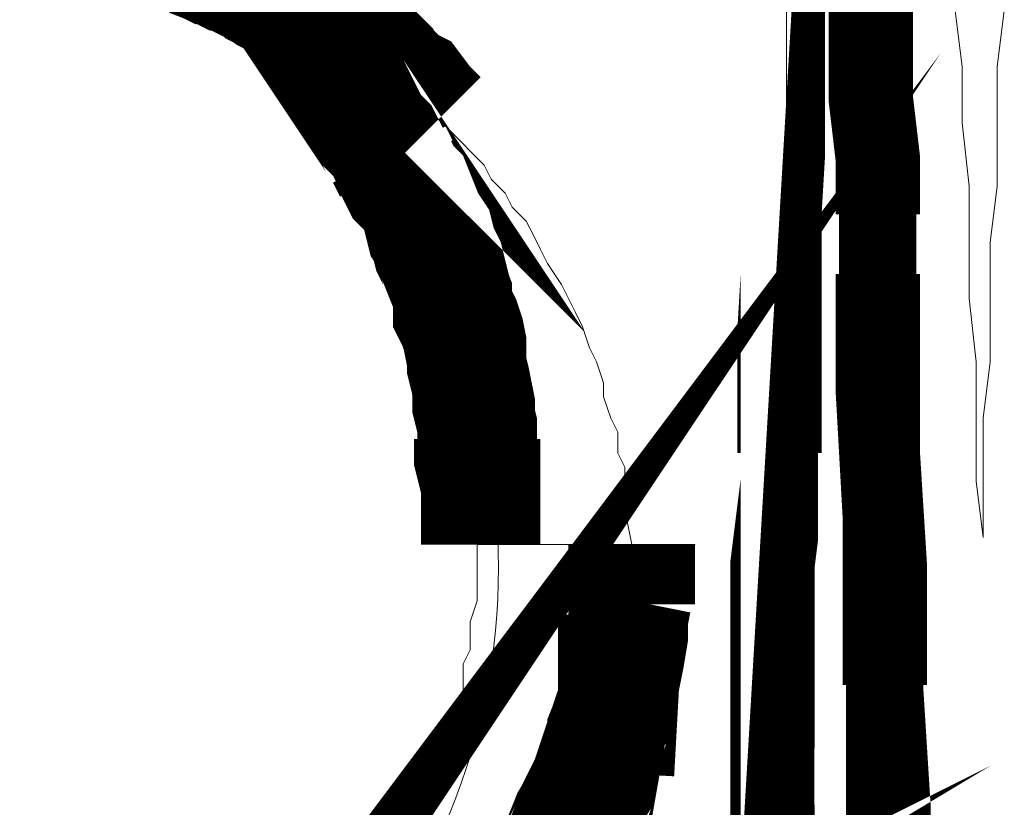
# Model space of a CAD drawing. Header units: millimetres. Extents: x -9409 to -3369, y 19372 to 27782.
# Tile 8 of 25: x -4402 to -4342, y 19815 to 19863. Entities that reach past the tile are written whole.
import ezdxf

# ---------------------------------------------------------------- set-up
doc = ezdxf.new("R2010")
doc.units = ezdxf.units.MM
doc.layers.add('PDF_A-TABELKA', color=7, linetype='Continuous')
doc.layers.add('SQ_TAB TEKST', color=8, linetype='Continuous', lineweight=0)

# ---------------------------------------------------------------- blocks, each defined once
blk = doc.blocks.new('tabelka')
at = {"layer": 'PDF_A-TABELKA', "lineweight": 0}
for points, format in [([(25691.16541965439, -27723.79363875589, 5.115070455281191, 5.115070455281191, 0), (25691.16541965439, -27720.38359178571, 5.075571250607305, 5.075571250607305, 0), (25691.16541965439, -27716.97354481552, 5.115070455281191, 5.115070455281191, 0), (25691.16541965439, -27713.13724197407, 5.115070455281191, 5.115070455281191, 0), (25691.16541965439, -27709.72719500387, 5.115070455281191, 5.115070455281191, 0), (25691.16541965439, -27705.8908921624, 5.115070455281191, 5.115070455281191, 0), (25691.59167552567, -27702.48084519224, 4.688814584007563, 4.688814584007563, 0), (25691.59167552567, -27699.07079822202, 5.115070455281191, 5.115070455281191, 0), (25691.59167552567, -27695.23449538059, 5.115070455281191, 5.115070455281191, 0), (25691.59167552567, -27691.82444841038, 5.115070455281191, 5.115070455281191, 0), (25691.59167552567, -27688.20127350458, 4.688814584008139, 4.688814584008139, 0), (25691.80480346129, -27684.57809859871, 5.115070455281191, 5.115070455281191, 0), (25691.80480346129, -27681.16805162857, 0, 0, 0), (25692.01793139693, -27677.54487672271, 0, 0, 0), (25692.01793139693, -27673.92170181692, 0, 0, 0), (25692.01793139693, -27670.5116548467, 0, 0, 0), (25692.01793139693, -27666.67535200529, 0, 0, 0)], "xyseb"), ([(25697.13300185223, -27666.67535200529, 5.115070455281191, 5.115070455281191, 0), (25697.13300185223, -27670.5116548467, 5.115070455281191, 5.115070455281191, 0), (25697.13300185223, -27673.92170181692, 5.115070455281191, 5.115070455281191, 0), (25697.13300185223, -27677.54487672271, 5.115070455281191, 5.115070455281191, 0), (25697.55925772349, -27681.16805162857, 5.115070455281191, 5.115070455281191, 0), (25697.55925772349, -27684.57809859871, 4.688814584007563, 4.688814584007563, 0), (25697.55925772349, -27688.20127350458, 5.115070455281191, 5.115070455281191, 0), (25697.55925772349, -27691.82444841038, 5.115070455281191, 5.115070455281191, 0), (25697.55925772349, -27695.23449538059, 5.115070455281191, 5.115070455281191, 0), (25697.77238565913, -27699.07079822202, 4.688814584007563, 4.688814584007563, 0), (25697.77238565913, -27702.48084519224, 5.115070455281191, 5.115070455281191, 0), (25697.98551359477, -27705.8908921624, 5.115070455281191, 5.115070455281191, 0), (25697.98551359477, -27709.72719500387, 5.115070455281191, 5.115070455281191, 0), (25697.98551359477, -27713.13724197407, 4.688814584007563, 4.688814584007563, 0), (25697.98551359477, -27716.97354481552, 5.115070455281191, 5.115070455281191, 0), (25698.19864153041, -27720.38359178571, 5.115070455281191, 5.115070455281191, 0), (25698.19864153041, -27723.79363875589, 5.115070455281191, 5.115070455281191, 0)], "xyseb"), ([(25655.99931027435, -27668.80663136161, 7.625096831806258, 7.625096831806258, 0), (25657.06494995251, -27669.23288723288, 7.625096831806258, 7.625096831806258, 0), (25657.91746169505, -27669.65914310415, 7.535210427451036, 7.535210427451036, 0), (25658.76997343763, -27670.08539897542, 7.434469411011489, 7.434469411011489, 0), (25659.62248518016, -27670.5116548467, 7.535210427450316, 7.535210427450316, 0), (25660.47499692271, -27670.93791071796, 7.5352104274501, 7.5352104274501, 0), (25661.32750866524, -27671.5772945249, 7.243841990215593, 7.243841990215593, 0), (25662.18002040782, -27672.00355039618, 7.836618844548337, 7.836618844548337, 0), (25663.03253215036, -27672.42980626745, 7.535210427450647, 7.535210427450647, 0), (25663.8850438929, -27672.85606213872, 7.53521042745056, 7.53521042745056, 0), (25664.73755563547, -27673.49544594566, 7.434469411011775, 7.434469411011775, 0), (25665.59006737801, -27674.13482975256, 7.243841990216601, 7.243841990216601, 0), (25666.22945118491, -27674.77421355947, 7.4344694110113, 7.4344694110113, 0), (25667.08196292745, -27675.20046943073, 7.625096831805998, 7.625096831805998, 0), (25667.93447466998, -27676.05298117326, 7.548460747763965, 7.548460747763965, 0), (25668.57385847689, -27676.69236498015, 7.434469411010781, 7.434469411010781, 0), (25669.42637021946, -27677.11862085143, 7.246349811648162, 7.246349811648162, 0), (25670.06575402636, -27677.97113259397, 7.246349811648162, 7.246349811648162, 0), (25670.9182657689, -27678.82364433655, 0, 0, 0), (25671.55764957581, -27679.46302814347, 0, 0, 0), (25672.1970333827, -27680.31553988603, 0, 0, 0), (25672.83641718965, -27680.95492369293, 0, 0, 0), (25673.68892893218, -27681.80743543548, 0, 0, 0), (25674.11518480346, -27682.65994717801, 0, 0, 0), (25674.96769654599, -27683.2993309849, 0, 0, 0), (25675.3939524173, -27684.15184272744, 0, 0, 0), (25676.0333362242, -27685.00435447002, 0, 0, 0), (25676.67272003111, -27685.85686621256, 0, 0, 0), (25677.312103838, -27686.92250589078, 0, 0, 0), (25677.73835970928, -27687.77501763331, 0, 0, 0), (25678.16461558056, -27688.84065731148, 0, 0, 0), (25678.80399938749, -27689.69316905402, 0, 0, 0), (25679.23025525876, -27690.54568079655, 0, 0, 0), (25679.65651113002, -27691.61132047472, 0, 0, 0), (25680.08276700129, -27692.67696015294, 0, 0, 0), (25680.29589493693, -27693.52947189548, 0, 0, 0), (25680.7221508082, -27694.59511157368, 0, 0, 0), (25681.14840667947, -27695.87387918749, 0, 0, 0), (25681.57466255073, -27696.72639093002, 0, 0, 0), (25681.57466255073, -27697.79203060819, 0, 0, 0), (25682.000918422, -27698.85767028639, 0, 0, 0), (25682.000918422, -27700.13643790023, 0, 0, 0), (25682.21404635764, -27701.20207757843, 0, 0, 0), (25682.42717429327, -27702.48084519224, 0, 0, 0), (25678.80399938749, -27703.75961280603, 0, 0, 0)], "xyseb"), ([(25673.47580099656, -27704.61212454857, 7.246349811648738, 7.246349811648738, 0), (25673.47580099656, -27703.75961280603, 7.246349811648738, 7.246349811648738, 0), (25673.47580099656, -27702.9071010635, 7.246349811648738, 7.246349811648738, 0), (25673.47580099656, -27701.84146138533, 7.246349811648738, 7.246349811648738, 0), (25673.47580099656, -27700.9889496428, 7.246349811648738, 7.246349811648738, 0), (25673.47580099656, -27700.13643790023, 7.672605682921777, 7.672605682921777, 0), (25673.26267306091, -27699.28392615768, 7.672605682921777, 7.672605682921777, 0), (25673.26267306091, -27698.21828647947, 7.246349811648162, 7.246349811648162, 0), (25673.26267306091, -27697.36577473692, 7.246349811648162, 7.246349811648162, 0), (25673.04954512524, -27696.51326299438, 7.434469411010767, 7.434469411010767, 0), (25673.04954512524, -27695.66075125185, 7.246349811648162, 7.246349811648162, 0), (25672.83641718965, -27694.59511157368, 7.243841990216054, 7.243841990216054, 0), (25672.62328925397, -27693.74259983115, 7.233802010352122, 7.233802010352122, 0), (25672.62328925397, -27692.89008808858, 7.43446941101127, 7.43446941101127, 0), (25672.41016131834, -27691.82444841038, 7.434469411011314, 7.434469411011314, 0), (25672.1970333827, -27691.18506460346, 7.434469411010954, 7.434469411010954, 0), (25671.77077751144, -27690.33255286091, 7.233802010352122, 7.233802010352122, 0), (25671.77077751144, -27689.48004111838, 7.243841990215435, 7.243841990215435, 0), (25671.34452164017, -27688.41440144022, 7.535210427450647, 7.535210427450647, 0), (25671.13139370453, -27687.56188969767, 7.535210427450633, 7.535210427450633, 0), (25670.70513783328, -27686.70937795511, 7.53521042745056, 7.53521042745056, 0), (25670.49200989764, -27685.85686621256, 7.535210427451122, 7.535210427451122, 0), (25670.06575402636, -27685.21748240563, 7.243841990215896, 7.243841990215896, 0), (25669.85262609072, -27684.36497066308, 7.233802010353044, 7.233802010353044, 0), (25669.42637021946, -27683.2993309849, 7.434469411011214, 7.434469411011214, 0), (25668.78698641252, -27682.65994717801, 7.434469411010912, 7.434469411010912, 0), (25668.36073054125, -27681.80743543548, 7.625096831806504, 7.625096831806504, 0), (25667.93447466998, -27680.95492369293, 7.246349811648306, 7.246349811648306, 0), (25667.50821879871, -27680.1024119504, 7.243841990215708, 7.243841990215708, 0), (25666.86883499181, -27679.46302814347, 7.246349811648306, 7.246349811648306, 0), (25666.44257912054, -27678.61051640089, 7.672605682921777, 7.672605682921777, 0), (25666.01632324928, -27677.97113259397, 0, 0, 0), (25665.1638115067, -27677.11862085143, 0, 0, 0), (25664.73755563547, -27676.47923704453, 0, 0, 0), (25664.09817182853, -27675.626725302, 0, 0, 0), (25663.24566008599, -27674.98734149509, 0, 0, 0), (25662.81940421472, -27674.34795768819, 0, 0, 0), (25662.18002040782, -27673.7085738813, 0, 0, 0), (25661.32750866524, -27672.85606213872, 0, 0, 0), (25660.68812485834, -27672.42980626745, 0, 0, 0), (25659.8356131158, -27671.79042246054, 0, 0, 0), (25659.19622930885, -27671.15103865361, 0, 0, 0), (25658.34371756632, -27670.5116548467, 0, 0, 0), (25657.49120582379, -27670.08539897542, 0, 0, 0), (25656.85182201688, -27669.44601516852, 0, 0, 0), (25655.99931027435, -27669.01975929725, 0, 0, 0), (25655.14679853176, -27668.59350342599, 0, 0, 0)], "xyseb"), ([(25657.49120582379, -27672.21667833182), (25658.34371756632, -27673.06919007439), (25659.19622930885, -27673.49544594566), (25660.04874105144, -27673.92170181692), (25660.90125279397, -27674.77421355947), (25661.75376453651, -27675.626725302), (25662.18002040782, -27676.05298117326), (25663.03253215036, -27676.90549291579), (25663.88504389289, -27677.75800465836), (25664.31129976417, -27678.18426052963), (25665.1638115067, -27679.03677227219), (25665.59006737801, -27679.88928401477), (25666.44257912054, -27680.74179575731), (25666.86883499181, -27681.59430749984), (25667.29509086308, -27682.44681924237), (25668.14760260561, -27683.2993309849), (25668.57385847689, -27684.15184272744), (25669.00011434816, -27685.00435447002), (25669.42637021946, -27685.85686621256), (25669.85262609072, -27686.70937795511), (25670.70513783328, -27687.56188969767), (25671.13139370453, -27688.41440144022), (25671.55764957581, -27689.69316905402), (25671.55764957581, -27690.54568079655), (25671.98390544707, -27691.39819253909), (25672.41016131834, -27692.67696015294), (25672.83641718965, -27693.52947189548), (25672.83641718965, -27694.38198363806), (25673.26267306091, -27695.66075125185), (25673.68892893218, -27696.51326299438), (25673.68892893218, -27697.79203060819), (25674.11518480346, -27698.64454235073), (25674.11518480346, -27699.49705409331), (25674.11518480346, -27700.77582170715), (25674.11518480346, -27702.05458932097), (25674.54144067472, -27702.9071010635), (25674.54144067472, -27704.1858686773), (25674.54144067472, -27705.03838041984, -0.4172873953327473), (25636.6046681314, -27744.68017644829, -0.4142135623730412)], "xyb"), ([(25662.39314834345, -27733.1712679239, 7.672605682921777, 7.672605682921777, 0), (25663.03253215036, -27732.31875618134, 0, 0, 0), (25663.45878802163, -27731.67937237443, 0, 0, 0)], "xyseb"), ([(25609.7505482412, -27731.4662444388, 7.672605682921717, 7.672605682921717, 0), (25610.17680411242, -27732.10562824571, 0, 0, 0), (25610.81618791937, -27732.95813998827, 0, 0, 0)], "xyseb"), ([(25684.34532571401, -27718.46544036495, 7.683254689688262, 7.683254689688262, 0), (25680.7221508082, -27717.82605655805, 7.625096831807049, 7.625096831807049, 0), (25680.29589493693, -27719.10482417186, 7.625096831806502, 7.625096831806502, 0), (25679.86963906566, -27719.95733591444, 7.434469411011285, 7.434469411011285, 0), (25679.23025525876, -27721.02297559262, 7.535210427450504, 7.535210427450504, 0), (25678.80399938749, -27722.08861527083, 7.233802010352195, 7.233802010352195, 0), (25678.37774351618, -27722.94112701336, 7.05321456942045, 7.05321456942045, 0), (25677.95148764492, -27724.00676669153, 7.535210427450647, 7.535210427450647, 0), (25677.312103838, -27724.85927843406, 7.535210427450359, 7.535210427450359, 0)], "xyseb"), ([(25663.24566008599, -27738.49946631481, 7.246349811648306, 7.246349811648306, 0), (25662.18002040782, -27739.13885012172, 0, 0, 0), (25661.32750866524, -27739.56510599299, 0, 0, 0)], "xyseb")]:
    blk.add_lwpolyline(points, format=format, dxfattribs=at)
for points in [[(25697.13300185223, -27670.5116548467), (25697.13300185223, -27673.92170181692), (25697.13300185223, -27677.33174878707), (25697.55925772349, -27681.16805162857), (25697.55925772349, -27684.57809859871), (25697.55925772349, -27687.98814556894), (25697.55925772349, -27691.82444841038), (25697.55925772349, -27695.23449538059), (25697.98551359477, -27699.07079822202), (25697.98551359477, -27702.48084519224), (25697.98551359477, -27705.8908921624), (25697.98551359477, -27709.72719500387), (25697.98551359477, -27713.13724197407), (25697.98551359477, -27716.97354481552), (25698.41176946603, -27720.38359178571), (25698.41176946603, -27723.79363875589)], [(25691.16541965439, -27723.79363875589), (25691.16541965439, -27720.38359178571), (25691.16541965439, -27716.97354481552), (25691.16541965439, -27713.13724197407), (25691.16541965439, -27709.72719500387), (25691.16541965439, -27705.8908921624), (25691.59167552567, -27702.48084519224), (25691.59167552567, -27699.07079822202), (25691.59167552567, -27695.23449538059), (25691.59167552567, -27691.82444841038), (25691.59167552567, -27687.98814556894), (25692.01793139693, -27684.57809859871), (25692.01793139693, -27681.16805162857), (25692.01793139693, -27677.33174878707), (25692.01793139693, -27673.92170181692), (25692.01793139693, -27670.5116548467)], [(25705.23186340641, -27672.21667833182), (25704.80560753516, -27675.626725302), (25704.80560753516, -27679.03677227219), (25704.80560753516, -27682.87307511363), (25704.37935166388, -27686.28312208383), (25704.37935166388, -27689.69316905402), (25704.37935166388, -27693.52947189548), (25703.95309579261, -27696.93951886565), (25703.95309579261, -27700.77582170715), (25703.95309579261, -27704.1858686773), (25703.52683992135, -27700.77582170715), (25703.52683992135, -27696.93951886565), (25703.52683992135, -27693.52947189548), (25703.10058405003, -27689.69316905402), (25703.10058405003, -27686.28312208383), (25703.10058405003, -27682.87307511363), (25702.67432817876, -27679.03677227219), (25702.67432817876, -27675.626725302), (25702.24807230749, -27672.21667833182)], [(25705.23186340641, -27672.21667833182), (25704.80560753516, -27675.626725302), (25704.80560753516, -27679.03677227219), (25704.80560753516, -27682.87307511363), (25704.37935166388, -27686.28312208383), (25704.37935166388, -27689.69316905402), (25704.37935166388, -27693.52947189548), (25703.95309579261, -27696.93951886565), (25703.95309579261, -27700.77582170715), (25703.95309579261, -27704.1858686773), (25703.52683992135, -27700.77582170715), (25703.52683992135, -27696.93951886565), (25703.52683992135, -27693.52947189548), (25703.10058405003, -27689.69316905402), (25703.10058405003, -27686.28312208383), (25703.10058405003, -27682.87307511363), (25702.67432817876, -27679.03677227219), (25702.67432817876, -27675.626725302), (25702.24807230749, -27672.21667833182)], [(25663.03253215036, -27672.64293420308), (25663.88504389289, -27673.06919007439), (25664.73755563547, -27673.49544594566), (25665.59006737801, -27673.92170181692), (25666.44257912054, -27674.77421355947), (25667.29509086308, -27675.20046943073), (25667.72134673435, -27676.05298117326), (25668.57385847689, -27676.47923704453), (25669.42637021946, -27677.33174878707), (25670.27888196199, -27678.18426052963), (25670.70513783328, -27678.61051640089), (25671.55764957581, -27679.46302814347), (25672.41016131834, -27680.31553988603), (25672.83641718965, -27680.74179575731), (25673.68892893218, -27681.59430749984), (25674.11518480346, -27682.44681924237), (25674.96769654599, -27683.2993309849), (25675.3939524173, -27684.15184272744), (25676.24646415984, -27685.00435447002), (25676.67272003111, -27685.85686621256), (25677.09897590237, -27686.70937795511), (25677.52523177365, -27687.56188969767), (25678.37774351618, -27688.84065731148), (25678.80399938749, -27689.69316905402), (25679.23025525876, -27690.54568079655), (25679.65651113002, -27691.39819253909), (25680.08276700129, -27692.67696015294), (25680.50902287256, -27693.52947189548), (25680.93527874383, -27694.80823950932), (25680.93527874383, -27695.66075125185), (25681.3615346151, -27696.93951886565), (25681.78779048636, -27697.79203060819), (25681.78779048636, -27699.07079822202), (25682.21404635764, -27699.92330996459), (25682.21404635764, -27701.20207757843), (25682.21404635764, -27702.48084519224), (25682.64030222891, -27704.61212454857), (25682.21404635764, -27704.61212454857), (25682.64030222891, -27704.61212454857), (25677.95148764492, -27704.61212454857), (25673.26267306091, -27704.61212454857), (25673.26267306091, -27703.75961280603), (25673.68892893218, -27702.9071010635), (25673.68892893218, -27702.05458932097), (25673.26267306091, -27700.77582170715), (25673.26267306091, -27699.92330996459), (25673.26267306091, -27699.07079822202), (25673.26267306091, -27698.21828647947), (25673.26267306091, -27697.36577473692), (25673.26267306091, -27696.51326299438), (25672.83641718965, -27695.66075125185), (25672.83641718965, -27694.80823950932), (25672.83641718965, -27693.95572776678), (25672.41016131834, -27692.67696015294), (25672.41016131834, -27691.82444841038), (25671.98390544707, -27690.97193666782), (25671.98390544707, -27690.11942492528), (25671.55764957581, -27689.26691318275), (25671.55764957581, -27688.41440144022), (25671.13139370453, -27687.56188969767), (25670.70513783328, -27686.70937795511), (25670.27888196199, -27685.85686621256), (25670.27888196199, -27685.00435447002), (25669.85262609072, -27684.15184272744), (25669.42637021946, -27683.2993309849), (25669.00011434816, -27682.44681924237), (25668.57385847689, -27681.59430749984), (25668.14760260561, -27681.16805162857), (25667.29509086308, -27680.31553988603), (25666.86883499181, -27679.46302814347), (25666.44257912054, -27678.61051640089), (25666.01632324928, -27677.75800465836), (25665.1638115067, -27677.33174878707), (25664.73755563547, -27676.47923704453), (25663.88504389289, -27675.626725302), (25663.45878802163, -27675.20046943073), (25662.60627627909, -27674.34795768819), (25662.18002040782, -27673.49544594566), (25661.32750866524, -27673.06919007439), (25660.47499692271, -27672.21667833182)], [(25669.85262609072, -27720.80984765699), (25670.27888196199, -27719.95733591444), (25670.27888196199, -27719.53108004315), (25670.70513783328, -27718.67856830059), (25671.13139370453, -27717.82605655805), (25671.13139370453, -27716.97354481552), (25671.55764957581, -27716.12103307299), (25671.98390544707, -27715.26852133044), (25671.98390544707, -27714.41600958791), (25672.41016131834, -27713.56349784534), (25672.41016131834, -27712.71098610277), (25672.41016131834, -27711.85847436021), (25672.83641718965, -27711.00596261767), (25672.83641718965, -27710.15345087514), (25672.83641718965, -27709.3009391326), (25673.26267306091, -27708.02217151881), (25673.26267306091, -27707.16965977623), (25673.26267306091, -27706.31714803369), (25673.26267306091, -27705.46463629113), (25673.26267306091, -27704.61212454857), (25677.95148764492, -27704.61212454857), (25682.64030222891, -27704.61212454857), (25682.64030222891, -27705.8908921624), (25682.64030222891, -27706.74340390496), (25682.64030222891, -27708.02217151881), (25682.64030222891, -27709.3009391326), (25682.21404635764, -27710.15345087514), (25682.21404635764, -27711.43221848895), (25682.21404635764, -27712.71098610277), (25681.78779048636, -27713.56349784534), (25681.78779048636, -27714.84226545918), (25681.3615346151, -27715.69477720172), (25680.93527874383, -27716.97354481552), (25680.50902287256, -27717.82605655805), (25680.08276700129, -27719.10482417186), (25679.65651113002, -27719.95733591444), (25679.23025525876, -27720.80984765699)], [(25678.80399938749, -27704.61212454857), (25686.47660507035, -27704.61212454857), (25678.80399938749, -27704.61212454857)]]:
    blk.add_lwpolyline(points, dxfattribs=at)
for points, const_width in [([(25682.64030222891, -27704.61212454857), (25682.64030222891, -27705.8908921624), (25682.64030222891, -27706.95653184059), (25682.64030222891, -27708.23529945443)], 7.672605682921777), ([(25682.64030222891, -27708.02217151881), (25682.42717429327, -27709.08781119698), (25682.42717429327, -27710.15345087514), (25682.21404635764, -27711.43221848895), (25682.000918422, -27712.49785816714), (25678.16461558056, -27712.49785816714)], 7.246349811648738), ([(25685.41096539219, -27715.05539339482), (25681.57466255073, -27714.84226545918), (25681.14840667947, -27715.90790513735), (25681.14840667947, -27716.76041687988)], 7.246349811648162), ([(25685.41096539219, -27734.02377966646), (25685.83722126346, -27731.4662444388), (25684.34532571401, -27730.61373269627), (25682.85343016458, -27729.97434888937), (25681.3615346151, -27729.12183714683), (25679.86963906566, -27728.48245333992), (25678.59087145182, -27727.62994159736), (25677.09897590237, -27726.77742985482), (25675.60708035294, -27726.13804604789), (25674.11518480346, -27725.28553430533), (25672.62328925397, -27724.64615049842), (25671.13139370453, -27723.79363875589), (25671.55764957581, -27721.23610352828)], 4.728884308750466)]:
    blk.add_lwpolyline(points, dxfattribs=dict(at, const_width=const_width))
at = {"layer": 'PDF_A-TABELKA', "lineweight": 25}
blk.add_lwpolyline([(25674.54144067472, -27705.03838041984), (25674.54144067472, -27705.03838041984)], dxfattribs=at)

msp = doc.modelspace()

# ---------------------------------------------------------------- block references
at = {"layer": 'SQ_TAB TEKST', "lineweight": 35}
msp.add_blockref('tabelka', (-30047.41033688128, 47536.0238129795), dxfattribs=at)

doc.saveas('drawing.dxf')
